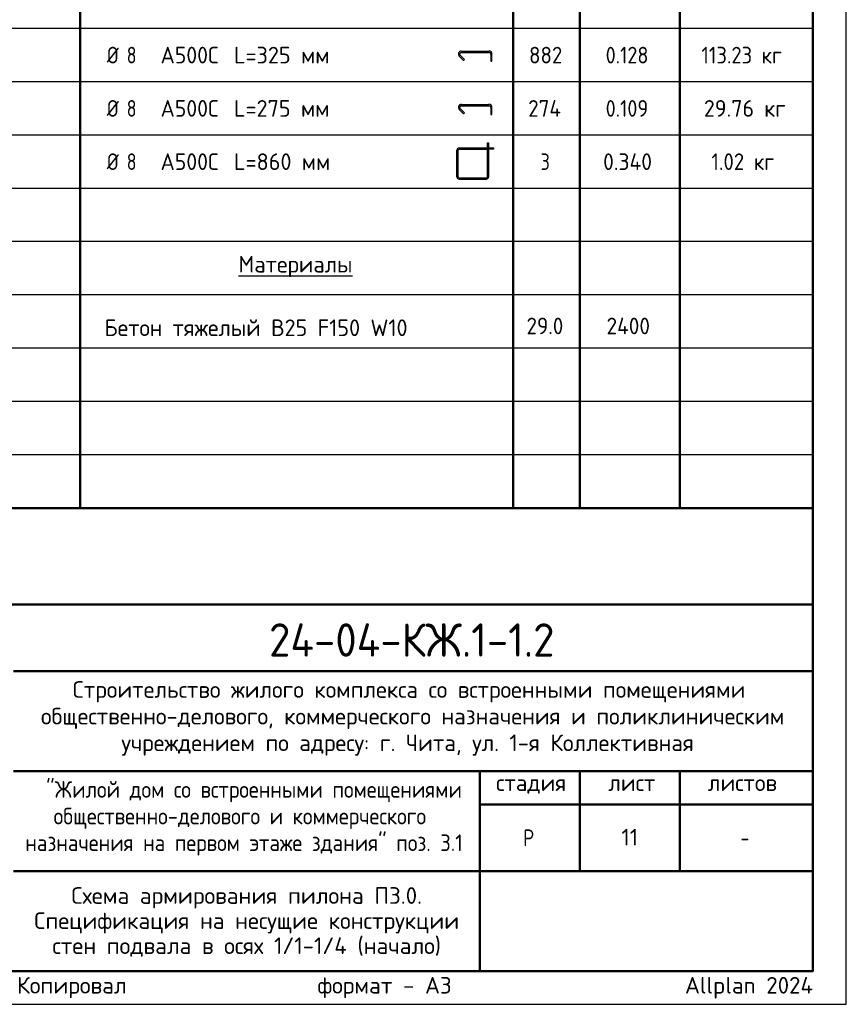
# Model space of a CAD drawing. Header units: millimetres. Extents: x 0 to 42000, y 0 to 29700.
# Tile 11 of 12: x 29593 to 42000, y 0 to 14782. Entities that reach past the tile are written whole.
import ezdxf

# ---------------------------------------------------------------- set-up
doc = ezdxf.new("R2010")
doc.units = ezdxf.units.MM
doc.layers.add('Standard', color=7, linetype='Continuous', lineweight=25)
doc.layers.add('Надписи', color=7, linetype='Continuous', lineweight=25)
doc.styles.add('ISOCPEUR', font='txt')

msp = doc.modelspace()

# ---------------------------------------------------------------- linework, layer by layer
at = {"layer": 'Standard', "color": 7, "linetype": 'Continuous', "lineweight": 50, "transparency": 33554687}
for p, q in [((30500, 25850), (30500, 7450)), ((37000, 25850), (37000, 7450)), ((38000, 25850), (38000, 7450)), ((39500, 25850), (39500, 7450)), ((41500, 25850), (41500, 7450)), ((23000, 7450), (41500, 7450)), ((23000, 6000), (41500, 6000)), ((29500, 5000), (41500, 5000)), ((29500, 3500), (41500, 3500)), ((36500, 2000), (36500, 3500)), ((38000, 2000), (38000, 3500)), ((39500, 2000), (39500, 3500)), ((36500, 3000), (41500, 3000)), ((29500, 2000), (41500, 2000)), ((36500, 500), (36500, 2000)), ((36500, 500), (36500, 2000))]:
    msp.add_line(p, q, dxfattribs=at)
at = {"layer": 'Standard', "color": 7, "linetype": 'Continuous', "lineweight": -3, "transparency": 33554687}
for p, q in [((41500, 14650), (23000, 14650)), ((36221, 14311), (36636, 14311)), ((36221, 14291), (36637, 14291)), ((41500, 13850), (23000, 13850)), ((36221, 13511), (36636, 13511)), ((36221, 13491), (36637, 13491)), ((41500, 13050), (23000, 13050)), ((36156, 12421), (36156, 12824)), ((36174, 12421), (36174, 12824)), ((36189, 12857), (36612, 12857)), ((36189, 12839), (36612, 12839)), ((36189, 12406), (36597, 12406)), ((36189, 12388), (36597, 12388)), ((41500, 12250), (23000, 12250)), ((41500, 11450), (23000, 11450)), ((41500, 10650), (23000, 10650)), ((41500, 9850), (23000, 9850)), ((41500, 9050), (23000, 9050)), ((41500, 8250), (23000, 8250)), ((30500, 7450), (23000, 7450)), ((41500, 7450), (37000, 7450))]:
    msp.add_line(p, q, dxfattribs=at)
at = {"layer": 'Standard', "color": 7, "linetype": 'Continuous', "lineweight": 25, "transparency": 33554687}
for p, q in [((41500, 500), (41500, 6000)), ((23000, 500), (41500, 500)), ((23000, 500), (41500, 500)), ((23000, 500), (41500, 500))]:
    msp.add_line(p, q, dxfattribs=at)
msp.add_lwpolyline([(0, 0), (42000, 0), (42000, 29700), (0, 29700), (0, 0)], close=True, dxfattribs=at)
at = {"layer": 'Standard', "color": 7, "linetype": 'Continuous', "lineweight": 50, "transparency": 33554687}
msp.add_lwpolyline([(2000, 29200), (41500, 29200), (41500, 500), (2000, 500), (2000, 29200)], close=True, dxfattribs=at)
at = {"layer": 'Standard', "color": 7, "linetype": 'Continuous', "lineweight": 25, "transparency": 33554687}
for points in [[(41500, 29200), (22000, 29200), (22000, 6000), (41500, 6000), (41500, 29200)], [(41500, 6000), (23000, 6000), (23000, 500), (41500, 500), (41500, 6000)]]:
    msp.add_lwpolyline(points, dxfattribs=at)
at = {"layer": 'Standard', "color": 7, "linetype": 'Continuous', "lineweight": -3, "transparency": 33554687}
for points in [[(36189, 14235), (36256, 14168), (36270, 14182), (36203, 14249)], [(36662, 14266), (36662, 14160), (36681, 14160), (36681, 14267)], [(36662, 13466), (36662, 13360), (36681, 13360), (36681, 13467)], [(36189, 13435), (36256, 13368), (36270, 13382), (36203, 13449)], [(36612, 12421), (36612, 12932), (36630, 12932), (36630, 12421)], [(36630, 12857), (36705, 12857), (36705, 12839), (36630, 12839)]]:
    msp.add_lwpolyline(points, dxfattribs=at)
for centre, radius, start, end in [((36221, 14267), 44.5, 90, 225), ((36221, 14266), 25, 90, 225), ((36636, 14267), 44.5, 0, 90), ((36637, 14266), 25, 0, 90), ((36221, 13467), 44.5, 90, 225), ((36221, 13466), 25, 90, 225), ((36636, 13467), 44.5, 0, 90), ((36637, 13466), 25, 0, 90), ((36189, 12824), 33, 90, 180), ((36189, 12824), 15, 90, 180), ((36189, 12421), 33, 180, 270), ((36189, 12421), 15, 180, 270), ((36597, 12421), 15, 270, 0), ((36597, 12421), 33, 270, 0)]:
    msp.add_arc(centre, radius, start, end, dxfattribs=at)

# ---------------------------------------------------------------- texts
at = {"layer": 'Standard', "color": 7, "linetype": 'Continuous', "lineweight": 25, "transparency": 33554687, "char_height": 250, "attachment_point": 7, "style": 'ISOCPEUR'}
for s, insert, width in [('\\W0.83;Ø', (30900, 14125), 354.17), ('\\W0.78;8', (31199, 14125), 272.01), ('\\W0.95;А500С', (31707, 14125), 1042.91), ('\\W0.97;L=325 мм', (32808, 14125), 1544.86), ('\\W0.91;882', (37238, 14125), 638.62), ('\\W0.88;0.128', (38388, 14125), 834.26), ('\\W0.90;113.23 кг', (39825, 14125), 1461.7), ('\\W0.83;Ø', (30900, 13325), 354.17), ('\\W0.78;8', (31199, 13325), 272.01), ('\\W0.95;А500С', (31707, 13325), 1042.91), ('\\W0.97;L=275 мм', (32808, 13325), 1544.86), ('\\W0.92;274', (37225, 13325), 664.14), ('\\W0.88;0.109', (38388, 13325), 834.26), ('\\W0.88;0.109', (38388, 13325), 834.26), ('\\W0.96;29.76 кг', (39862, 13325), 1394.32), ('\\W0.83;Ø', (30900, 12525), 354.17), ('\\W0.78;8', (31199, 12525), 272.01), ('\\W0.95;А500С', (31707, 12525), 1042.91), ('\\W0.97;L=860 мм', (32808, 12525), 1544.86), ('\\W0.78;3', (37412, 12525), 272.01), ('\\W0.94;0.340', (38350, 12525), 916.95), ('\\W0.91;1.02 кг', (39975, 12525), 1163.46), ('\\W0.97;{\\LМатериалы}', (32875, 10918), 1870.54), ('\\W0.97;Бетон тяжелый В25 F150 W10', (30864, 10032), 4793.83), ('\\W0.92;29.0', (37200, 10059), 714.77), ('\\W0.93;2400', (38401, 10059), 841.35), ('\\W0.99;Строительство жилого комплекса со встроенными помещениями', (30388, 4533), 10343.94), ('\\W0.99;общественно-делового, коммерческого назначения и поликлиническим', (29912, 4133), 11292.27), ('\\W0.99;учреждением по адресу: г. Чита, ул. 1-я Коллективная', (31119, 3733), 8881.18), ('\\W0.90;"Жилой дом со встроенными помещениями', (29989, 3033), 6132.51), ('\\W0.90;общественно-делового и коммерческого', (30102, 2633), 5904.55), ('\\W0.99;стадия    лист     листов', (36743, 3162), 4372.59), ('\\W0.90;назначения на первом этаже здания" поз. 3.1', (29676, 2233), 6756.08), ('\\W0.80;Р', (37150, 2375), 299.86), ('\\W0.78;-', (40412, 2375), 272.01)]:
    msp.add_mtext(s, dxfattribs=dict(at, insert=insert, width=width))
at = {"layer": 'Standard', "color": 7, "linetype": 'Continuous', "lineweight": 50, "transparency": 33554687, "insert": (33335, 5218), "char_height": 500, "width": 4831.97, "attachment_point": 7, "style": 'ISOCPEUR'}
msp.add_mtext('\\W0.94;24-04-КЖ.1-1.2', dxfattribs=at)
at = {"layer": 'Standard', "color": 7, "linetype": 'Continuous', "lineweight": 25, "transparency": 33554687, "insert": (33000, 1758), "char_height": 250, "width": 6391.88, "attachment_point": 2, "line_spacing_factor": 0.903614}
msp.add_mtext('\\A1;{\\fISOCPEUR|i0|b0;\\H250.000000;\\W1.000000;\\C7;Схема армирования пилона П3.0.}\\P{\\fISOCPEUR|i0|b0;\\H250.000000;\\W1.000000;\\C7;Спецификация на несущие конструкции}\\P{\\fISOCPEUR|i0|b0;\\H250.000000;\\W1.000000;\\C7;стен подвала в осях 1/1-1/4 (начало)}\\P', dxfattribs=at)
at = {"layer": 'Standard', "color": 8, "linetype": 'Continuous', "lineweight": 13, "transparency": 33554687, "insert": (41500, 248), "char_height": 250, "width": 11749.46, "attachment_point": 6, "style": 'ISOCPEUR'}
msp.add_mtext('\\A1;{\\fISOCPEUR|i0|b0;\\H250.000000;\\W1.000000;\\C8;Копировал                  формат - А3                      Allplan 2024}\\P', dxfattribs=at)
at = {"layer": 'Надписи', "color": 7, "linetype": 'Continuous', "lineweight": 13, "transparency": 33554687, "insert": (38750, 2510), "char_height": 250, "width": 328.12, "attachment_point": 5, "style": 'ISOCPEUR'}
msp.add_mtext('\\A1;{\\fISOCPEUR|i0|b0;\\H250.000000;\\W1.000000;\\C7;11}\\P', dxfattribs=at)

doc.saveas('drawing.dxf')
